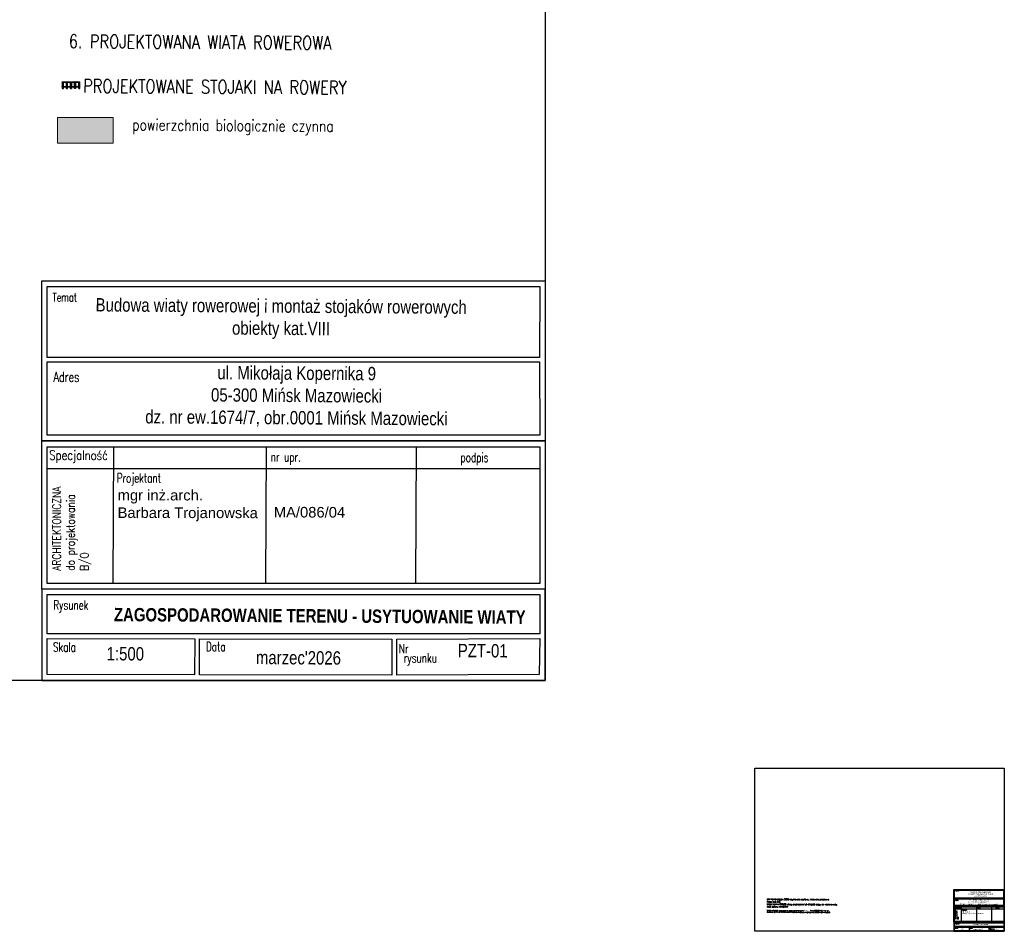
# Model space of a CAD drawing. Extents: x 7535570 to 7569561, y 5723799 to 5746390.
# Tile 16 of 17: x 7561582 to 7569561, y 5723845 to 5731232. Entities that reach past the tile are written whole.
import ezdxf

# ---------------------------------------------------------------- set-up
doc = ezdxf.new("R2010")
doc.units = 0
doc.header["$MEASUREMENT"] = 0
doc.linetypes.add('DASHED2', pattern=[0.375, 0.25, -0.125])
doc.layers.get('0').update_dxf_attribs({"linetype": 'CONTINUOUS'})
doc.layers.add('OPIS', color=2, linetype='CONTINUOUS')
doc.layers.add('RAMKA', color=3, linetype='CONTINUOUS')
doc.layers.add('sc', color=4, linetype='CONTINUOUS', lineweight=30)
doc.layers.add('ZIELEN', color=82, linetype='CONTINUOUS', lineweight=0)
doc.styles.add('arialce', font='arial.ttf', dxfattribs={"width": 0.8})
doc.styles.add('romans', font='romans.shx', dxfattribs={"width": 0.8})

# ---------------------------------------------------------------- blocks, each defined once
blk = doc.blocks.new('st5')
at = {"color": 7, "linetype": 'Continuous', "lineweight": 25}
for p, q in [((-144, -3), (-144, 0)), ((-144, 0), (0, 0)), ((-144, -3), (0, -3)), ((-144, -41), (-144, -38)), ((-144, -38), (0, -38)), ((-144, -41), (0, -41)), ((-143, -3), (-143, -4.9)), ((-143, -4.9), (-143, -33.5)), ((-143, -33.5), (-143, -36.2)), ((-143, -36.2), (-143, -38)), ((-143, -41), (-143, -52.8)), ((-143, -52.8), (-143, -53.5)), ((-141.2, -4.9), (-141.2, -3)), ((-141.2, -33.5), (-141.2, -4.9)), ((-141.2, -36.2), (-141.2, -33.5)), ((-141.2, -38), (-141.2, -36.2)), ((-141.2, -52.8), (-141.2, -41)), ((-141.2, -53.3), (-141.2, -52.8)), ((-134.8, -52.9), (-141.2, -52.9)), ((-141.2, -54.1), (-141.2, -53.3)), ((-141.2, -54.1), (-134.8, -54.1)), ((-134.8, -3), (-134.8, -4.9)), ((-134.8, -4.9), (-134.8, -33.5)), ((-134.8, -33.5), (-134.8, -36.2)), ((-134.8, -36.2), (-134.8, -38)), ((-134.8, -41), (-134.8, -52.8)), ((-134.8, -52.8), (-134.8, -53.3)), ((-134.8, -54.1), (-134.8, -53.3)), ((-133, -4.9), (-133, -3)), ((-133, -33.5), (-133, -4.9)), ((-133, -36.2), (-133, -33.5)), ((-133, -38), (-133, -36.2)), ((-133, -52.8), (-133, -41)), ((-133, -53.5), (-133, -52.8)), ((-110.1, -3), (-110.1, -4.9)), ((-110.1, -4.9), (-110.1, -34.3)), ((-110.1, -34.3), (-110.1, -36.9)), ((-110.1, -36.9), (-110.1, -38)), ((-110.1, -41), (-110.1, -52.8)), ((-110.1, -52.8), (-110.1, -53.5)), ((-108.3, -4.9), (-108.3, -3)), ((-108.3, -34.3), (-108.3, -4.9)), ((-108.3, -36.9), (-108.3, -34.3)), ((-108.3, -38), (-108.3, -36.9)), ((-108.3, -52.8), (-108.3, -41)), ((-101.7, -52.4), (-108.3, -52.4)), ((-108.3, -52.9), (-108.3, -52.8)), ((-108.3, -53.6), (-108.3, -52.9)), ((-108.3, -53.6), (-101.7, -53.6)), ((-101.7, -3), (-101.7, -4.9)), ((-101.7, -4.9), (-101.7, -34.3)), ((-101.7, -34.3), (-101.7, -36.9)), ((-101.7, -36.9), (-101.7, -38)), ((-101.7, -41), (-101.7, -52.8)), ((-101.7, -52.8), (-101.7, -52.9)), ((-101.7, -53.6), (-101.7, -52.9)), ((-99.9, -4.9), (-99.9, -3)), ((-99.9, -34.3), (-99.9, -4.9)), ((-99.9, -36.9), (-99.9, -34.3)), ((-99.9, -38), (-99.9, -36.9)), ((-99.9, -52.8), (-99.9, -41)), ((-99.9, -53.5), (-99.9, -52.8)), ((-77.1, -3), (-77.1, -4.9)), ((-77.1, -4.9), (-77.1, -33.5)), ((-77.1, -33.5), (-77.1, -36.2)), ((-77.1, -36.2), (-77.1, -38)), ((-77.1, -41), (-77.1, -52.8)), ((-77.1, -52.8), (-77.1, -53.5)), ((-75.2, -4.9), (-75.2, -3)), ((-75.2, -33.5), (-75.2, -4.9)), ((-75.2, -36.2), (-75.2, -33.5)), ((-75.2, -38), (-75.2, -36.2)), ((-75.2, -52.8), (-75.2, -41)), ((-75.2, -53.3), (-75.2, -52.8)), ((-68.7, -52.9), (-75.2, -52.9)), ((-75.2, -54.1), (-75.2, -53.3)), ((-75.2, -54.1), (-68.7, -54.1)), ((-68.7, -3), (-68.7, -4.9)), ((-68.7, -4.9), (-68.7, -33.5)), ((-68.7, -33.5), (-68.7, -36.2)), ((-68.7, -36.2), (-68.7, -38)), ((-68.7, -41), (-68.7, -52.8)), ((-68.7, -52.8), (-68.7, -53.3)), ((-68.7, -54.1), (-68.7, -53.3)), ((-66.9, -4.9), (-66.9, -3)), ((-66.9, -33.5), (-66.9, -4.9)), ((-66.9, -36.2), (-66.9, -33.5)), ((-66.9, -38), (-66.9, -36.2)), ((-66.9, -52.8), (-66.9, -41)), ((-66.9, -53.5), (-66.9, -52.8)), ((-44, -3), (-44, -4.9)), ((-44, -4.9), (-44, -34.3)), ((-44, -34.3), (-44, -36.9)), ((-44, -36.9), (-44, -38)), ((-44, -41), (-44, -52.8)), ((-44, -52.8), (-44, -53.5)), ((-42.3, -4.9), (-42.3, -3)), ((-42.3, -34.3), (-42.3, -4.9)), ((-42.3, -36.9), (-42.3, -34.3)), ((-42.3, -38), (-42.3, -36.9)), ((-42.3, -52.8), (-42.3, -41)), ((-35.8, -52.4), (-42.3, -52.4)), ((-42.3, -52.9), (-42.3, -52.8)), ((-42.3, -53.6), (-42.3, -52.9)), ((-42.3, -53.6), (-35.8, -53.6)), ((-35.8, -3), (-35.8, -4.9)), ((-35.8, -4.9), (-35.8, -34.3)), ((-35.8, -34.3), (-35.8, -36.9)), ((-35.8, -36.9), (-35.8, -38)), ((-35.8, -41), (-35.8, -52.8)), ((-35.8, -52.8), (-35.8, -52.9)), ((-35.8, -53.6), (-35.8, -52.9)), ((-34, -4.9), (-34, -3)), ((-34, -34.3), (-34, -4.9)), ((-34, -36.9), (-34, -34.3)), ((-34, -38), (-34, -36.9)), ((-34, -52.8), (-34, -41)), ((-34, -53.5), (-34, -52.8)), ((-11.1, -3), (-11.1, -4.9)), ((-11.1, -4.9), (-11.1, -33.5)), ((-11.1, -33.5), (-11.1, -36.2)), ((-11.1, -36.2), (-11.1, -38)), ((-11.1, -41), (-11.1, -52.8)), ((-11.1, -52.8), (-11.1, -53.5)), ((-9.2, -4.9), (-9.2, -3)), ((-9.2, -33.5), (-9.2, -4.9)), ((-9.2, -36.2), (-9.2, -33.5)), ((-9.2, -38), (-9.2, -36.2)), ((-9.2, -52.8), (-9.2, -41)), ((-9.2, -53.3), (-9.2, -52.8)), ((-2.7, -52.9), (-9.2, -52.9)), ((-9.2, -54.1), (-9.2, -53.3)), ((-9.2, -54.1), (-2.7, -54.1)), ((-2.7, -3), (-2.7, -4.9)), ((-2.7, -4.9), (-2.7, -33.5)), ((-2.7, -33.5), (-2.7, -36.2)), ((-2.7, -36.2), (-2.7, -38)), ((-2.7, -41), (-2.7, -52.8)), ((-2.7, -52.8), (-2.7, -53.3)), ((-2.7, -54.1), (-2.7, -53.3)), ((-0.9, -4.9), (-0.9, -3)), ((-0.9, -33.5), (-0.9, -4.9)), ((-0.9, -36.2), (-0.9, -33.5)), ((-0.9, -38), (-0.9, -36.2)), ((-0.9, -52.8), (-0.9, -41)), ((-0.9, -53.5), (-0.9, -52.8)), ((0, -3), (0, 0)), ((0, -41), (0, -38))]:
    blk.add_line(p, q, dxfattribs=at)
at = {"color": 8, "linetype": 'Continuous', "lineweight": 25, "flags": 128}
for points in [[(-143, -4.9), (-143, -4.9), (-143, -5), (-142.9, -5), (-142.8, -5.1), (-142.6, -5.1), (-142.5, -5.1), (-142.3, -5.2), (-142.1, -5.2), (-141.9, -5.2), (-141.8, -5.1), (-141.6, -5.1), (-141.5, -5.1), (-141.4, -5), (-141.3, -4.9), (-141.3, -4.9), (-141.2, -4.9)], [(-143, -33.5), (-143, -33.6), (-143, -33.7), (-142.9, -33.7), (-142.8, -33.8), (-142.6, -33.8), (-142.5, -33.8), (-142.3, -33.8), (-142.1, -33.8), (-141.9, -33.8), (-141.8, -33.8), (-141.6, -33.8), (-141.5, -33.7), (-141.4, -33.7), (-141.3, -33.6), (-141.3, -33.6), (-141.2, -33.5)], [(-143, -36.2), (-143, -36.4), (-143, -36.5), (-142.9, -36.6), (-142.8, -36.8), (-142.6, -36.9), (-142.5, -36.9), (-142.3, -37), (-142.1, -37), (-141.9, -37), (-141.8, -36.9), (-141.6, -36.8), (-141.5, -36.7), (-141.4, -36.6), (-141.3, -36.4), (-141.3, -36.3), (-141.2, -36.2)], [(-141.2, -52.8), (-141.3, -52.9), (-141.3, -53.1), (-141.4, -53.2), (-141.5, -53.3), (-141.6, -53.4), (-141.8, -53.5), (-141.9, -53.6), (-142.1, -53.6), (-142.3, -53.6), (-142.5, -53.5), (-142.6, -53.5), (-142.8, -53.4), (-142.9, -53.3), (-143, -53.1), (-143, -53), (-143, -52.8)], [(-134.8, -4.9), (-134.7, -4.9), (-134.7, -5), (-134.6, -5), (-134.5, -5.1), (-134.3, -5.1), (-134.2, -5.1), (-134, -5.2), (-133.8, -5.2), (-133.6, -5.2), (-133.5, -5.1), (-133.3, -5.1), (-133.2, -5.1), (-133.1, -5), (-133, -4.9), (-133, -4.9), (-133, -4.9)], [(-134.8, -33.5), (-134.7, -33.6), (-134.7, -33.7), (-134.6, -33.7), (-134.5, -33.8), (-134.3, -33.8), (-134.2, -33.8), (-134, -33.8), (-133.8, -33.8), (-133.6, -33.8), (-133.5, -33.8), (-133.3, -33.8), (-133.2, -33.7), (-133.1, -33.7), (-133, -33.6), (-133, -33.6), (-133, -33.5)], [(-134.8, -36.2), (-134.7, -36.4), (-134.7, -36.5), (-134.6, -36.6), (-134.5, -36.8), (-134.3, -36.9), (-134.2, -36.9), (-134, -37), (-133.8, -37), (-133.6, -37), (-133.5, -36.9), (-133.3, -36.8), (-133.2, -36.7), (-133.1, -36.6), (-133, -36.4), (-133, -36.3), (-133, -36.2)], [(-133, -52.8), (-133, -52.9), (-133, -53.1), (-133.1, -53.2), (-133.2, -53.3), (-133.3, -53.4), (-133.5, -53.5), (-133.6, -53.6), (-133.8, -53.6), (-134, -53.6), (-134.2, -53.5), (-134.3, -53.5), (-134.5, -53.4), (-134.6, -53.3), (-134.7, -53.1), (-134.7, -53), (-134.8, -52.8)], [(-110.1, -4.9), (-110, -4.9), (-110, -5), (-109.9, -5), (-109.8, -5.1), (-109.6, -5.1), (-109.5, -5.1), (-109.3, -5.2), (-109.1, -5.2), (-108.9, -5.2), (-108.8, -5.1), (-108.6, -5.1), (-108.5, -5.1), (-108.4, -5), (-108.3, -4.9), (-108.3, -4.9), (-108.3, -4.9)], [(-110.1, -34.3), (-110, -34.3), (-110, -34.4), (-109.9, -34.4), (-109.8, -34.5), (-109.6, -34.5), (-109.5, -34.5), (-109.3, -34.6), (-109.1, -34.6), (-108.9, -34.6), (-108.8, -34.5), (-108.6, -34.5), (-108.5, -34.5), (-108.4, -34.4), (-108.3, -34.4), (-108.3, -34.3), (-108.3, -34.3)], [(-110.1, -36.9), (-110, -37.1), (-110, -37.2), (-109.9, -37.4), (-109.8, -37.5), (-109.6, -37.6), (-109.5, -37.7), (-109.3, -37.7), (-109.1, -37.7), (-108.9, -37.7), (-108.8, -37.6), (-108.6, -37.5), (-108.5, -37.4), (-108.4, -37.3), (-108.3, -37.2), (-108.3, -37), (-108.3, -36.9)], [(-108.3, -52.8), (-108.3, -52.9), (-108.3, -53.1), (-108.4, -53.2), (-108.5, -53.3), (-108.6, -53.4), (-108.8, -53.5), (-108.9, -53.6), (-109.1, -53.6), (-109.3, -53.6), (-109.5, -53.5), (-109.6, -53.5), (-109.8, -53.4), (-109.9, -53.3), (-110, -53.1), (-110, -53), (-110.1, -52.8)], [(-101.7, -4.9), (-101.7, -4.9), (-101.7, -5), (-101.6, -5), (-101.5, -5.1), (-101.3, -5.1), (-101.2, -5.1), (-101, -5.2), (-100.8, -5.2), (-100.6, -5.2), (-100.5, -5.1), (-100.3, -5.1), (-100.2, -5.1), (-100.1, -5), (-100, -4.9), (-100, -4.9), (-99.9, -4.9)], [(-101.7, -34.3), (-101.7, -34.3), (-101.7, -34.4), (-101.6, -34.4), (-101.5, -34.5), (-101.3, -34.5), (-101.2, -34.5), (-101, -34.6), (-100.8, -34.6), (-100.6, -34.6), (-100.5, -34.5), (-100.3, -34.5), (-100.2, -34.5), (-100.1, -34.4), (-100, -34.4), (-100, -34.3), (-99.9, -34.3)], [(-101.7, -36.9), (-101.7, -37.1), (-101.7, -37.2), (-101.6, -37.4), (-101.5, -37.5), (-101.3, -37.6), (-101.2, -37.7), (-101, -37.7), (-100.8, -37.7), (-100.6, -37.7), (-100.5, -37.6), (-100.3, -37.5), (-100.2, -37.4), (-100.1, -37.3), (-100, -37.2), (-100, -37), (-99.9, -36.9)], [(-99.9, -52.8), (-100, -52.9), (-100, -53.1), (-100.1, -53.2), (-100.2, -53.3), (-100.3, -53.4), (-100.5, -53.5), (-100.6, -53.6), (-100.8, -53.6), (-101, -53.6), (-101.2, -53.5), (-101.3, -53.5), (-101.5, -53.4), (-101.6, -53.3), (-101.7, -53.1), (-101.7, -53), (-101.7, -52.8)], [(-77.1, -4.9), (-77, -4.9), (-77, -5), (-76.9, -5), (-76.8, -5.1), (-76.6, -5.1), (-76.5, -5.1), (-76.3, -5.2), (-76.1, -5.2), (-75.9, -5.2), (-75.8, -5.1), (-75.6, -5.1), (-75.5, -5.1), (-75.4, -5), (-75.3, -4.9), (-75.3, -4.9), (-75.2, -4.9)], [(-77.1, -33.5), (-77, -33.6), (-77, -33.7), (-76.9, -33.7), (-76.8, -33.8), (-76.6, -33.8), (-76.5, -33.8), (-76.3, -33.8), (-76.1, -33.8), (-75.9, -33.8), (-75.8, -33.8), (-75.6, -33.8), (-75.5, -33.7), (-75.4, -33.7), (-75.3, -33.6), (-75.3, -33.6), (-75.2, -33.5)], [(-77.1, -36.2), (-77, -36.4), (-77, -36.5), (-76.9, -36.6), (-76.8, -36.8), (-76.6, -36.9), (-76.5, -36.9), (-76.3, -37), (-76.1, -37), (-75.9, -37), (-75.8, -36.9), (-75.6, -36.8), (-75.5, -36.7), (-75.4, -36.6), (-75.3, -36.4), (-75.3, -36.3), (-75.2, -36.2)], [(-75.2, -52.8), (-75.3, -52.9), (-75.3, -53.1), (-75.4, -53.2), (-75.5, -53.3), (-75.6, -53.4), (-75.8, -53.5), (-75.9, -53.6), (-76.1, -53.6), (-76.3, -53.6), (-76.5, -53.5), (-76.6, -53.5), (-76.8, -53.4), (-76.9, -53.3), (-77, -53.1), (-77, -53), (-77.1, -52.8)], [(-68.7, -4.9), (-68.7, -4.9), (-68.7, -5), (-68.6, -5), (-68.5, -5.1), (-68.3, -5.1), (-68.2, -5.1), (-68, -5.2), (-67.8, -5.2), (-67.6, -5.2), (-67.5, -5.1), (-67.3, -5.1), (-67.2, -5.1), (-67.1, -5), (-67, -4.9), (-67, -4.9), (-66.9, -4.9)], [(-68.7, -33.5), (-68.7, -33.6), (-68.7, -33.7), (-68.6, -33.7), (-68.5, -33.8), (-68.3, -33.8), (-68.2, -33.8), (-68, -33.8), (-67.8, -33.8), (-67.6, -33.8), (-67.5, -33.8), (-67.3, -33.8), (-67.2, -33.7), (-67.1, -33.7), (-67, -33.6), (-67, -33.6), (-66.9, -33.5)], [(-68.7, -36.2), (-68.7, -36.4), (-68.7, -36.5), (-68.6, -36.6), (-68.5, -36.8), (-68.3, -36.9), (-68.2, -36.9), (-68, -37), (-67.8, -37), (-67.6, -37), (-67.5, -36.9), (-67.3, -36.8), (-67.2, -36.7), (-67.1, -36.6), (-67, -36.4), (-67, -36.3), (-66.9, -36.2)], [(-66.9, -52.8), (-67, -52.9), (-67, -53.1), (-67.1, -53.2), (-67.2, -53.3), (-67.3, -53.4), (-67.5, -53.5), (-67.6, -53.6), (-67.8, -53.6), (-68, -53.6), (-68.2, -53.5), (-68.3, -53.5), (-68.5, -53.4), (-68.6, -53.3), (-68.7, -53.1), (-68.7, -53), (-68.7, -52.8)], [(-44, -4.9), (-44, -4.9), (-44, -5), (-43.9, -5), (-43.8, -5.1), (-43.6, -5.1), (-43.5, -5.1), (-43.3, -5.2), (-43.1, -5.2), (-42.9, -5.2), (-42.8, -5.1), (-42.6, -5.1), (-42.5, -5.1), (-42.4, -5), (-42.3, -4.9), (-42.3, -4.9), (-42.3, -4.9)], [(-44, -34.3), (-44, -34.3), (-44, -34.4), (-43.9, -34.4), (-43.8, -34.5), (-43.6, -34.5), (-43.5, -34.5), (-43.3, -34.6), (-43.1, -34.6), (-42.9, -34.6), (-42.8, -34.5), (-42.6, -34.5), (-42.5, -34.5), (-42.4, -34.4), (-42.3, -34.4), (-42.3, -34.3), (-42.3, -34.3)], [(-44, -36.9), (-44, -37.1), (-44, -37.2), (-43.9, -37.4), (-43.8, -37.5), (-43.6, -37.6), (-43.5, -37.7), (-43.3, -37.7), (-43.1, -37.7), (-42.9, -37.7), (-42.8, -37.6), (-42.6, -37.5), (-42.5, -37.4), (-42.4, -37.3), (-42.3, -37.2), (-42.3, -37), (-42.3, -36.9)], [(-42.3, -52.8), (-42.3, -52.9), (-42.3, -53.1), (-42.4, -53.2), (-42.5, -53.3), (-42.6, -53.4), (-42.8, -53.5), (-42.9, -53.6), (-43.1, -53.6), (-43.3, -53.6), (-43.5, -53.5), (-43.6, -53.5), (-43.8, -53.4), (-43.9, -53.3), (-44, -53.1), (-44, -53), (-44, -52.8), (-44, -52.8)], [(-35.8, -4.9), (-35.7, -4.9), (-35.7, -5), (-35.6, -5), (-35.5, -5.1), (-35.3, -5.1), (-35.2, -5.1), (-35, -5.2), (-34.8, -5.2), (-34.6, -5.2), (-34.5, -5.1), (-34.3, -5.1), (-34.2, -5.1), (-34.1, -5), (-34, -4.9), (-34, -4.9), (-34, -4.9)], [(-35.8, -34.3), (-35.7, -34.3), (-35.7, -34.4), (-35.6, -34.4), (-35.5, -34.5), (-35.3, -34.5), (-35.2, -34.5), (-35, -34.6), (-34.8, -34.6), (-34.6, -34.6), (-34.5, -34.5), (-34.3, -34.5), (-34.2, -34.5), (-34.1, -34.4), (-34, -34.4), (-34, -34.3), (-34, -34.3)], [(-35.8, -36.9), (-35.7, -37.1), (-35.7, -37.2), (-35.6, -37.4), (-35.5, -37.5), (-35.3, -37.6), (-35.2, -37.7), (-35, -37.7), (-34.8, -37.7), (-34.6, -37.7), (-34.5, -37.6), (-34.3, -37.5), (-34.2, -37.4), (-34.1, -37.3), (-34, -37.2), (-34, -37), (-34, -36.9)], [(-34, -52.8), (-34, -52.9), (-34, -53.1), (-34.1, -53.2), (-34.2, -53.3), (-34.3, -53.4), (-34.5, -53.5), (-34.6, -53.6), (-34.8, -53.6), (-35, -53.6), (-35.2, -53.5), (-35.3, -53.5), (-35.5, -53.4), (-35.6, -53.3), (-35.7, -53.1), (-35.7, -53), (-35.8, -52.8), (-35.8, -52.8)], [(-11.1, -4.9), (-11, -4.9), (-11, -5), (-10.9, -5), (-10.8, -5.1), (-10.6, -5.1), (-10.5, -5.1), (-10.3, -5.2), (-10.1, -5.2), (-9.9, -5.2), (-9.8, -5.1), (-9.6, -5.1), (-9.5, -5.1), (-9.4, -5), (-9.3, -4.9), (-9.3, -4.9), (-9.2, -4.9)], [(-11.1, -33.5), (-11, -33.6), (-11, -33.7), (-10.9, -33.7), (-10.8, -33.8), (-10.6, -33.8), (-10.5, -33.8), (-10.3, -33.8), (-10.1, -33.8), (-9.9, -33.8), (-9.8, -33.8), (-9.6, -33.8), (-9.5, -33.7), (-9.4, -33.7), (-9.3, -33.6), (-9.3, -33.6), (-9.2, -33.5)], [(-11.1, -36.2), (-11, -36.4), (-11, -36.5), (-10.9, -36.6), (-10.8, -36.8), (-10.6, -36.9), (-10.5, -36.9), (-10.3, -37), (-10.1, -37), (-9.9, -37), (-9.8, -36.9), (-9.6, -36.8), (-9.5, -36.7), (-9.4, -36.6), (-9.3, -36.4), (-9.3, -36.3), (-9.2, -36.2)], [(-9.2, -52.8), (-9.3, -52.9), (-9.3, -53.1), (-9.4, -53.2), (-9.5, -53.3), (-9.6, -53.4), (-9.8, -53.5), (-9.9, -53.6), (-10.1, -53.6), (-10.3, -53.6), (-10.5, -53.5), (-10.6, -53.5), (-10.8, -53.4), (-10.9, -53.3), (-11, -53.1), (-11, -53), (-11.1, -52.8)], [(-2.7, -4.9), (-2.7, -4.9), (-2.7, -5), (-2.6, -5), (-2.5, -5.1), (-2.3, -5.1), (-2.2, -5.1), (-2, -5.2), (-1.8, -5.2), (-1.6, -5.2), (-1.5, -5.1), (-1.3, -5.1), (-1.2, -5.1), (-1.1, -5), (-1, -4.9), (-1, -4.9), (-0.9, -4.9)], [(-2.7, -33.5), (-2.7, -33.6), (-2.7, -33.7), (-2.6, -33.7), (-2.5, -33.8), (-2.3, -33.8), (-2.2, -33.8), (-2, -33.8), (-1.8, -33.8), (-1.6, -33.8), (-1.5, -33.8), (-1.3, -33.8), (-1.2, -33.7), (-1.1, -33.7), (-1, -33.6), (-1, -33.6), (-0.9, -33.5)], [(-2.7, -36.2), (-2.7, -36.4), (-2.7, -36.5), (-2.6, -36.6), (-2.5, -36.8), (-2.3, -36.9), (-2.2, -36.9), (-2, -37), (-1.8, -37), (-1.6, -37), (-1.5, -36.9), (-1.3, -36.8), (-1.2, -36.7), (-1.1, -36.6), (-1, -36.4), (-1, -36.3), (-0.9, -36.2)], [(-0.9, -52.8), (-1, -52.9), (-1, -53.1), (-1.1, -53.2), (-1.2, -53.3), (-1.3, -53.4), (-1.5, -53.5), (-1.6, -53.6), (-1.8, -53.6), (-2, -53.6), (-2.2, -53.5), (-2.3, -53.5), (-2.5, -53.4), (-2.6, -53.3), (-2.7, -53.1), (-2.7, -53), (-2.7, -52.8)]]:
    blk.add_lwpolyline(points, dxfattribs=at)
at = {"color": 7, "linetype": 'Continuous', "lineweight": 25}
for centre in [(-138, -1.5), (-138, -39.5), (-121.5, -1.5), (-121.5, -39.5), (-105, -1.5), (-105, -39.5), (-72, -1.5), (-72, -39.5), (-39, -1.5), (-39, -39.5), (-22.5, -1.5), (-22.5, -39.5), (-6, -1.5), (-6, -39.5)]:
    blk.add_circle(centre, 0.5, dxfattribs=at)
for centre in [(-142.1, -53.5), (-133.8, -53.5), (-109.1, -53.5), (-100.8, -53.5), (-76.1, -53.5), (-67.8, -53.5), (-43.1, -53.5), (-34.8, -53.5), (-10.1, -53.5), (-1.8, -53.5)]:
    blk.add_arc(centre, 0.9, 180, 0, dxfattribs=at)

msp = doc.modelspace()

# ---------------------------------------------------------------- hatches: boundary and pattern name
at = {"layer": 'ZIELEN', "transparency": 33554483}
h = msp.add_hatch(color=256, dxfattribs=at)
h.dxf.hatch_style = 1
h.paths.add_polyline_path([(7561888.958, 5730439.02), (7562338.958, 5730439.02), (7562338.958, 5730232.02), (7561888.958, 5730232.02)])

# ---------------------------------------------------------------- linework, layer by layer
at = {"layer": 'RAMKA', "color": 1}
for p, q in [((7562342.278, 5727769.604), (7562337.301, 5726663.811)), ((7563578.812, 5727772.023), (7563573.835, 5726666.229)), ((7564795.062, 5727770.382), (7564790.085, 5726664.589)), ((7561805.805, 5727595.82), (7565796.016, 5727595.762)), ((7565815.732, 5726616.031), (7561786.516, 5726615.937)), ((7569157.578, 5724025.359), (7569555.862, 5724025.353)), ((7569210.865, 5724042.738), (7569210.367, 5723923.147)), ((7569334.519, 5724042.979), (7569334.021, 5723923.389)), ((7569456.144, 5724042.815), (7569455.646, 5723923.225))]:
    msp.add_line(p, q, dxfattribs=at)
for points in [[(7545040.319, 5725877.743), (7545040.319, 5740527.743), (7565840.319, 5740527.743), (7565840.319, 5725877.743)], [(7561806.094, 5729069.163), (7565796.305, 5729069.163), (7565794.601, 5728495.103), (7561806.094, 5728495.32)], [(7561806.094, 5728459.32), (7565794.601, 5728459.103), (7565796.305, 5727864.2), (7561806.094, 5727864.417)], [(7561806.094, 5727769.612), (7565796.305, 5727769.554), (7565796.305, 5726663.76), (7561806.094, 5726662.736)], [(7561805.954, 5726573.493), (7565796.155, 5726573.651), (7565796.305, 5726255.576), (7561806.094, 5726255.417)], [(7561806.094, 5726216.404), (7563000.255, 5726214.632), (7562999.771, 5725923.588), (7561806.094, 5725925.36)], [(7563039.269, 5726214.567), (7564598.849, 5726211.973), (7564598.365, 5725920.929), (7563038.785, 5725923.523)], [(7563039.269, 5726214.567), (7564598.849, 5726211.973), (7564598.365, 5725920.929), (7563038.785, 5725923.523)], [(7564637.864, 5726211.908), (7565796.24, 5726216.563), (7565792.699, 5725925.519), (7564637.38, 5725920.864)], [(7564637.864, 5726211.908), (7565796.24, 5726216.563), (7565792.699, 5725925.519), (7564637.38, 5725920.864)], [(7567539.325, 5725167.182), (7569560.669, 5725167.182), (7569560.669, 5723844.541), (7567539.325, 5723844.541)], [(7569158.347, 5724177.138), (7569554.996, 5724177.138), (7569554.997, 5724113.549), (7569158.347, 5724113.549)], [(7569158.347, 5724109.049), (7569554.997, 5724109.049), (7569555.167, 5724053.319), (7569158.347, 5724053.319)], [(7569157.607, 5724042.738), (7569555.891, 5724042.733), (7569555.907, 5723923.142), (7569157.109, 5723923.148)], [(7569157.094, 5723914.137), (7569555.892, 5723914.131), (7569555.839, 5723882.324), (7569157.041, 5723882.33)], [(7569157.035, 5723878.428), (7569276.663, 5723878.23), (7569276.614, 5723849.125), (7569156.986, 5723849.324)], [(7569280.564, 5723878.223), (7569436.522, 5723877.964), (7569436.474, 5723848.859), (7569280.516, 5723849.119)], [(7569280.564, 5723878.223), (7569436.522, 5723877.964), (7569436.474, 5723848.859), (7569280.516, 5723849.119)], [(7569440.424, 5723877.957), (7569555.833, 5723878.423), (7569555.907, 5723849.318), (7569440.375, 5723848.853)], [(7569440.424, 5723877.957), (7569555.833, 5723878.423), (7569555.907, 5723849.318), (7569440.375, 5723848.853)]]:
    msp.add_lwpolyline(points, close=True, dxfattribs=at)
at = {"layer": 'RAMKA', "color": 3}
for points in [[(7561762.08, 5729115.959), (7565840.319, 5729115.959), (7565840.319, 5727820.186), (7561762.08, 5727820.404)], [(7565840.327, 5726615.984), (7561762.072, 5726615.984), (7561762.08, 5727820.404), (7565840.319, 5727820.186)], [(7561762.072, 5725877.743), (7565840.319, 5725877.743), (7565840.327, 5726615.984), (7561762.072, 5726615.984)], [(7569152.845, 5724182.988), (7569560.498, 5724182.988), (7569560.669, 5724047.818), (7569152.846, 5724047.818)], [(7569560.669, 5723918.365), (7569152.331, 5723918.386), (7569152.846, 5724047.818), (7569560.669, 5724047.796)], [(7569152.209, 5723844.562), (7569560.669, 5723844.541), (7569560.669, 5723918.365), (7569152.331, 5723918.386)]]:
    msp.add_lwpolyline(points, close=True, dxfattribs=at)
at = {"layer": 'ZIELEN'}
msp.add_lwpolyline([(7561888.958, 5730439.02), (7562338.958, 5730439.02), (7562338.958, 5730232.02), (7561888.958, 5730232.02)], close=True, dxfattribs=at)

# ---------------------------------------------------------------- block references
at = {"layer": 'sc', "linetype": 'DASHED2', "ltscale": 300}
msp.add_blockref('st5', (7562069.5, 5730729.57), dxfattribs=at)

# ---------------------------------------------------------------- texts
at = {"layer": 'OPIS', "color": 4, "linetype": 'Continuous', "insert": (7561980.34, 5731111.416), "char_height": 108.33973, "attachment_point": 1, "rotation": 359.6260735, "style": 'romans'}
msp.add_mtext_dynamic_manual_height_columns('6. PROJEKTOWANA WIATA ROWEROWA \\P  \\P  PROJEKTOWANE STOJAKI NA ROWERY', width=3184.14207, gutter_width=100, heights=[0], dxfattribs=at)
at = {"layer": 'OPIS', "color": 2, "linetype": 'Continuous', "insert": (7562494.151, 5730426.471), "char_height": 91.75781, "width": 2512.086, "attachment_point": 1, "rotation": 359.6260735, "style": 'romans'}
msp.add_mtext('powierzchnia biologicznie czynna', dxfattribs=at)
at = {"layer": 'OPIS', "color": 2, "attachment_point": 1, "rotation": 359.6260735, "style": 'arialce'}
for s, insert, char_height, width in [('\\pxqc,t25;Budowa wiaty rowerowej i montaż stojaków rowerowych\\Pobiekty kat.VIII', (7561470.99, 5728980.548), 108.33973, 4461.37322), ('\\pxqc;ul. Mikołaja Kopernika 9\\P{\\C256;05-300 Mińsk Mazowiecki\\P\\pt25;}dz. nr ew.1674/7, obr.0001 Mińsk Mazowiecki', (7561596.755, 5728436.582), 108.33973, 4461.37322), ('{\\fArial|b1|i0|c238|p34;ZAGOSPODAROWANIE TERENU - USYTUOWANIE WIATY}', (7562346.313, 5726465.963, 15419), 108.33973, 4460.78647), ('{\\fArial|b0|i0|c238|p34;1:500}', (7562287.388, 5726149.138), 108.33973, 4460.78647), ('{\\fArial|b0|i0|c238|p34;PZT-01}', (7565132.811, 5726174.243), 108.33973, 4460.78647), ("marzec'2026", (7563496.806, 5726118.046), 108.33973, 4460.78647), ('\\pxqc;ul. Mikołaja Kopernika 9\\P{\\C256;05-300 Mińsk Mazowiecki\\P\\pt25;}dz. nr ew.1674/7, obr.0001 Mińsk Mazowiecki', (7569131.154, 5724106.474), 10.83397, 446.07865)]:
    msp.add_mtext(s, dxfattribs=dict(at, insert=insert, char_height=char_height, width=width))
at = {"layer": 'OPIS', "color": 2, "insert": (7567638.757, 5724131.283), "char_height": 12.106934, "attachment_point": 1, "rotation": 359.6260735, "style": 'romans'}
msp.add_mtext_dynamic_manual_height_columns('\\A1;\\Pstal konstrukcyjna S355 ocynkowana ogniowo, malowana proszkowo\\Pklasa śrub 5.8\\Pklasa betonu C20/25 stopy przykręcane lub C16/20 stopy do wbetonowania\\Pilość betonu min.0,7m{\\H0.63655x;3\\P\\PUwaga: w projekcie wykorzystano za zgodą producenta rysunki i materiały firmy KROSSTECH Sp.z o.o. Sp.k. \\PDopuszcza się zmianę na obiekty o parametrach równoważnych, nie gorszych od zastosowanych w projekcie.}', width=585.22532, gutter_width=12.5, heights=[0], dxfattribs=at)
at = {"layer": 'RAMKA', "color": 1, "style": 'romans', "width": 0.7}
for s, height, p in [('Temat', 68.9754, (7561849.048, 5728947.45)), ('Adres', 81.6442, (7561856.767, 5728296.285)), ('Nazwa ', 8.1644, (7569163.414, 5724168.756)), ('Adres', 8.1644, (7569163.415, 5724092.746))]:
    msp.add_text(s, height=height, dxfattribs=at).set_placement(p)
for s, height, rotation, p in [('podpis', 74.7484, 359.9047019, (7565153.841, 5727647.496)), (' nr upr. ', 74.7484, 359.9047019, (7563580.429, 5727651.072)), ('Projektant', 74.7484, 359.9047019, (7562368.729, 5727481.312)), ('Rysunek', 74.7484, 359.9047019, (7561854.632, 5726451.463)), ('Skala', 74.7484, 359.9047019, (7561851.843, 5726110.737)), ('Data', 74.7484, 359.9047019, (7563091.871, 5726114.619)), ('Data', 74.7484, 359.9047019, (7563091.871, 5726114.619)), ('   Nr', 74.7484, 359.9047019, (7564537.86, 5726097.534)), ('rysunku', 74.7484, 359.9047019, (7564694.616, 5726023.004)), ('rysunku', 74.7484, 359.9047019, (7564694.616, 5726023.004)), ('Projektant', 7.4748, 359.904702, (7569213.51, 5724013.908)), (' nr upr. ', 7.4748, 359.904702, (7569334.68, 5724030.884)), ('podpis', 7.4748, 359.904702, (7569492.022, 5724030.527)), ('Rysunek', 7.4748, 359.904702, (7569161.463, 5723901.934)), ('Skala', 7.4748, 359.904702, (7569161.184, 5723867.862)), ('Data', 7.4748, 359.904702, (7569285.824, 5723868.228)), ('Data', 7.4748, 359.904702, (7569285.824, 5723868.228)), ('   Nr', 7.4748, 359.904702, (7569430.423, 5723866.52)), ('rysunku', 7.4748, 359.904702, (7569446.099, 5723859.067)), ('rysunku', 7.4748, 359.904702, (7569446.099, 5723859.067))]:
    msp.add_text(s, height=height, rotation=rotation, dxfattribs=at).set_placement(p)
at = {"layer": 'RAMKA', "color": 1, "attachment_point": 1, "style": 'romans'}
for s, width, gutter_width, insert, char_height, rotation in [('Specjalność', 95.0277, 5.418, (7561822.078, 5727740.491), 74.74838, 359.9047019), ('ARCHITEKTONICZNA\\Pdo projektowania \\PB/O', 986.53097, 5.418, (7561847.644, 5726766.216), 67.41301, 89.9047019), ('Specjalność', 9.50277, 0.542, (7569159.205, 5724039.826), 7.47484, 359.9047019), ('ARCHITEKTONICZNA\\Pdo projektowania \\PB/O', 98.6531, 0.542, (7569161.402, 5723942.399), 6.7413, 89.9047019)]:
    msp.add_mtext_dynamic_manual_height_columns(s, width=width, gutter_width=gutter_width, heights=[0], dxfattribs=dict(at, insert=insert, char_height=char_height, rotation=rotation))
at = {"layer": 'RAMKA', "ltscale": 100, "attachment_point": 1, "rotation": 359.9047019}
for s, insert, char_height, width in [('{\\fArial|b0|i0|c238|p34;mgr inż.arch. \\PBarbara Trojanowska\\P\\fTimes New Roman|b0|i0|c238|p18;\\P^I^I^I^I}', (7562375.969, 5727422.655), 85.62961, 2034.15958), ('{\\fArial|b0|i0|c238|p34;MA/086/04\\fTimes New Roman|b0|i0|c0|p18;\\P^I^I^I^I}', (7563641.199, 5727283.928), 85.62961, 3455.59837), ('{\\fArial|b0|i0|c238|p34;mgr inż.arch. \\PBarbara Trojanowska\\P\\fTimes New Roman|b0|i0|c238|p18;\\P^I^I^I^I}', (7569214.234, 5724008.043), 8.56296, 203.41596), ('{\\fArial|b0|i0|c238|p34;MA/086/04\\fTimes New Roman|b0|i0|c0|p18;\\P^I^I^I^I}', (7569340.757, 5723994.17), 8.56296, 345.55984), ('{\\fArial|b0|i0|c238|p34;PT-01}', (7569482.628, 5723865.576), 8.56296, 285.01093)]:
    msp.add_mtext(s, dxfattribs=dict(at, insert=insert, char_height=char_height, width=width))
at = {"layer": 'RAMKA', "color": 1, "insert": (7569368.562, 5724121.721), "char_height": 9.79823, "attachment_point": 8}
msp.add_mtext_dynamic_manual_height_columns('\\A1;\\pxsm1,qc;{\\fArial|b1|i0|c238|p34;Budowa wiaty rowerowej  \\Pi montaż stojaków rowerowych \\Pobiekty kat.VIII}', width=393.93416, gutter_width=6.389, heights=[0], dxfattribs=at)
at = {"layer": 'RAMKA', "ltscale": 100, "insert": (7569369.473, 5723894.565, 1541.9), "char_height": 7.90163, "width": 305.96195, "attachment_point": 8}
msp.add_mtext('{\\fArial|b1|i0|c238|p34;SCHEMAT PRZYZIEMIA}', dxfattribs=at)
at = {"layer": 'RAMKA', "ltscale": 100, "insert": (7569208.027, 5723865.716), "char_height": 7.70666, "attachment_point": 1, "rotation": 359.9047019}
msp.add_mtext('{\\fArial|b0|i0|c238|p34;1:25}', dxfattribs=at)
at = {"layer": 'RAMKA', "ltscale": 100, "insert": (7569309.748, 5723865.92), "char_height": 9.63333, "attachment_point": 1}
msp.add_mtext("{\\fArial|b0|i0|c238|p34;marzec'2026}", dxfattribs=at)

doc.saveas('drawing.dxf')
